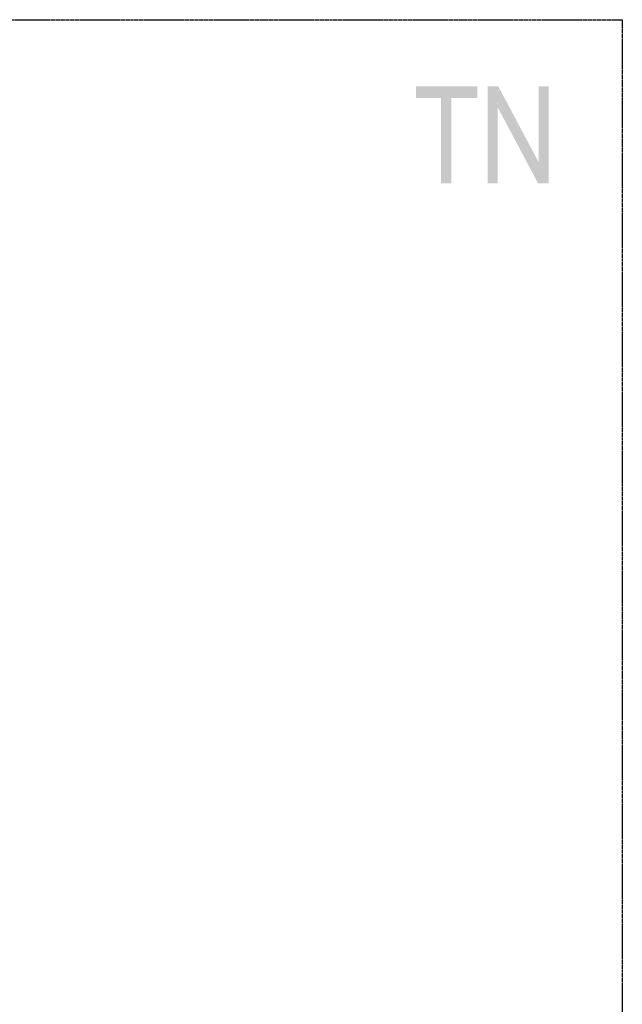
# Model space of a CAD drawing. Header units: millimetres. Extents: x -523 to 1404227, y -783705 to 1038705.
# Tile 250 of 256: x 426527 to 430887, y 245614 to 252743. Entities that reach past the tile are written whole.
import ezdxf

# ---------------------------------------------------------------- set-up
doc = ezdxf.new("R2010")
doc.units = ezdxf.units.MM
doc.linetypes.add('ACAD_ISO08W100', pattern=[36, 24, -3, 6, -3])
doc.layers.add('!!ELEKTRYKA', color=7, linetype='Continuous')

msp = doc.modelspace()

# ---------------------------------------------------------------- hatches: boundary and pattern name
at = {"layer": '!!ELEKTRYKA', "linetype": 'ACAD_ISO08W100'}
for points in [[(429837.64, 252260.6), (429393.27, 252260.6), (429393.27, 252175.9), (429574.95, 252175.9), (429574.95, 251557.8), (429651.24, 251557.8), (429651.24, 252175.9), (429837.64, 252175.9)], [(429989.55, 252260.64), (429913.57, 252260.64), (429913.57, 251557.94), (429985.63, 251557.94), (429985.63, 252108.29)], [(430354.46, 252260.57), (430281.82, 252260.57), (430281.82, 251710.23), (430277.92, 251557.85), (430354.46, 251557.85)]]:
    msp.add_hatch(color=7, dxfattribs=at).paths.add_polyline_path(points)

# ---------------------------------------------------------------- linework, layer by layer
at = {"layer": '!!ELEKTRYKA', "color": 7, "linetype": 'ACAD_ISO08W100', "lineweight": -3}
msp.add_lwpolyline([(392587.33, 252743.28), (430887.24, 252743.28), (430887.24, 224442.69), (392587.33, 224442.69)], close=True, dxfattribs=at)
msp.add_solid([(429989.94, 252260.58), (429986.03, 252108.16), (430282.73, 251710.24), (430278.03, 251557.82)], dxfattribs=at)

doc.saveas('drawing.dxf')
